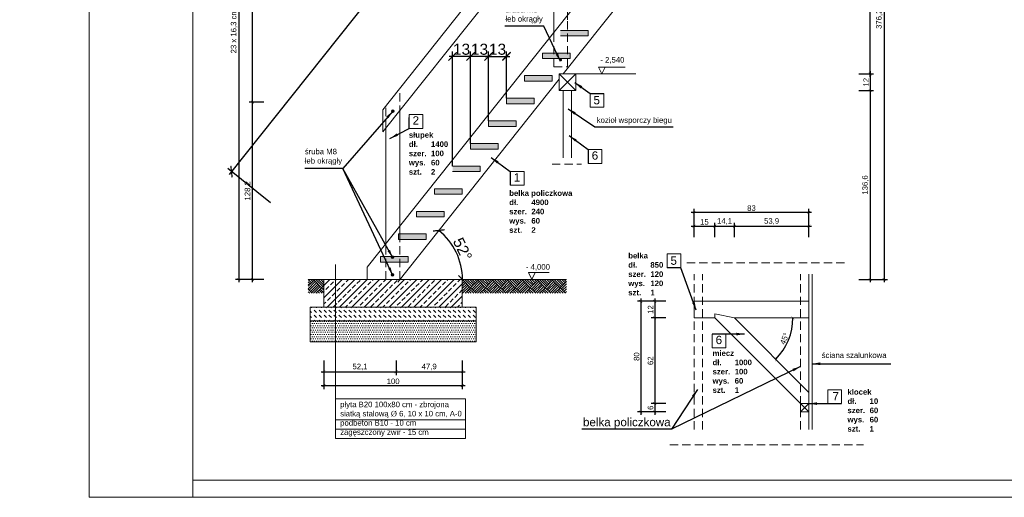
# Model space of a CAD drawing. Header units: millimetres. Extents: x -80660 to 263001, y 590205 to 619905.
# Tile 52 of 64: x 144751 to 151869, y 612480 to 615932. Entities that reach past the tile are written whole.
import ezdxf

# ---------------------------------------------------------------- set-up
doc = ezdxf.new("R2010")
doc.units = ezdxf.units.MM
doc.linetypes.add('DASHEDX2', pattern=[1.5, 1, -0.5])
doc.layers.add('l.c.9', color=3, linetype='Continuous', lineweight=9)
doc.layers.add('l.k.k. 5', color=4, linetype='DASHEDX2', lineweight=5)
doc.styles.add('styl1', font='arial.ttf')
doc.dimstyles.new('stefan', dxfattribs={"dimtxt": 80, "dimasz": 60, "dimexe": 35, "dimexo": 0, "dimgap": 10, "dimtad": 1, "dimdec": 1, "dimlfac": 0.1, "dimtxsty": 'styl1', "dimblk": 'ARCHTICK', "dimcen": 2.5, "dimdle": 25, "dimadec": 0, "dimazin": 0, "dimtfac": 1, "dimtdec": 1, "dimtmove": 0, "dimatfit": 3, "dimfxl": 1, "dimarcsym": 0})
doc.dimstyles.new('stefan - 1', dxfattribs={"dimtxt": 40, "dimasz": 20, "dimexe": 25, "dimexo": 20, "dimgap": 10, "dimtad": 1, "dimdec": 1, "dimlfac": 0.1, "dimtxsty": 'styl1', "dimblk": 'ARCHTICK', "dimcen": 2.5, "dimdle": 20, "dimadec": 0, "dimazin": 0, "dimtfac": 1, "dimtdec": 1, "dimtmove": 0, "dimatfit": 3, "dimfxl": 1, "dimarcsym": 0})

# ---------------------------------------------------------------- blocks, each defined once
blk = doc.blocks.new('_ArchTick')
at = {"color": 0, "const_width": 0.15}
blk.add_lwpolyline([(-0.5, -0.5), (0.5, 0.5)], dxfattribs=at)
blk = doc.blocks.new('*D729')
at = {"layer": 'Defpoints', "color": 0}
for p in [(150899.3, 617815.8), (150899.3, 614053.8), (150999.3, 614053.8)]:
    blk.add_point(p, dxfattribs=at)
at = {"layer": 'l.c.9', "color": 0, "lineweight": -2}
for p, q in [((150919.3, 617815.8), (151024.3, 617815.8)), ((150999.3, 617835.8), (150999.3, 614033.8)), ((150919.3, 614053.8), (151024.3, 614053.8))]:
    blk.add_line(p, q, dxfattribs=at)
at = {"layer": 'l.c.9', "color": 0, "lineweight": -2, "xscale": 20, "yscale": 20, "zscale": 20}
for p, rotation in [((150999.3, 617815.8), 90), ((150999.3, 614053.8), 270)]:
    blk.add_blockref('_ArchTick', p, dxfattribs=dict(at, rotation=rotation))
at = {"layer": 'l.c.9', "color": 0, "insert": (150965.2, 615934.8), "char_height": 40, "attachment_point": 5, "rotation": 90, "style": 'styl1'}
blk.add_mtext('376,2', dxfattribs=at)
blk = doc.blocks.new('*D718')
at = {"layer": 'Defpoints', "color": 0}
for p in [(146435.2, 617783.8), (146535.2, 617783.8), (146535.2, 615335.6)]:
    blk.add_point(p, dxfattribs=at)
at = {"layer": 'l.c.9', "color": 0, "lineweight": -2}
for p, q in [((146435.2, 615315.6), (146435.2, 617803.8)), ((146515.2, 617783.8), (146410.2, 617783.8)), ((146515.2, 615335.6), (146410.2, 615335.6))]:
    blk.add_line(p, q, dxfattribs=at)
at = {"layer": 'l.c.9', "color": 0, "lineweight": -2, "xscale": 20, "yscale": 20, "zscale": 20}
for p, rotation in [((146435.2, 617783.8), 90), ((146435.2, 615335.6), 270)]:
    blk.add_blockref('_ArchTick', p, dxfattribs=dict(at, rotation=rotation))
at = {"layer": 'l.c.9', "color": 0, "insert": (146401.2, 616559.7), "char_height": 40, "attachment_point": 5, "rotation": 90, "style": 'styl1'}
blk.add_mtext('244,8', dxfattribs=at)
blk = doc.blocks.new('*D709')
at = {"layer": 'Defpoints', "color": 0}
for p in [(146435.2, 617783.8), (146335.2, 614053.8), (146454.7, 614053.8)]:
    blk.add_point(p, dxfattribs=at)
at = {"layer": 'l.c.9', "color": 0, "lineweight": -2}
for p, q in [((146335.2, 617803.8), (146335.2, 614033.8)), ((146415.2, 617783.8), (146310.2, 617783.8)), ((146434.7, 614053.8), (146310.2, 614053.8))]:
    blk.add_line(p, q, dxfattribs=at)
at = {"layer": 'l.c.9', "color": 0, "lineweight": -2, "xscale": 20, "yscale": 20, "zscale": 20}
for p, rotation in [((146335.2, 617783.8), 90), ((146335.2, 614053.8), 270)]:
    blk.add_blockref('_ArchTick', p, dxfattribs=dict(at, rotation=rotation))
at = {"layer": 'l.c.9', "color": 0, "insert": (146301.2, 615918.8), "char_height": 40, "attachment_point": 5, "rotation": 90, "style": 'styl1'}
blk.add_mtext('23 x 16,3 cm =376', dxfattribs=at)
blk = doc.blocks.new('*D710')
at = {"layer": 'Defpoints', "color": 0}
for p in [(146950.7, 613387.3), (147950.7, 613387.3), (147950.7, 613287.3)]:
    blk.add_point(p, dxfattribs=at)
at = {"layer": 'l.c.9', "color": 0, "lineweight": -2}
for p, q in [((146950.7, 613367.3), (146950.7, 613262.3)), ((147950.7, 613367.3), (147950.7, 613262.3)), ((146930.7, 613287.3), (147970.7, 613287.3))]:
    blk.add_line(p, q, dxfattribs=at)
at = {"layer": 'l.c.9', "color": 0, "lineweight": -2, "xscale": 20, "yscale": 20, "zscale": 20, "rotation": 180}
blk.add_blockref('_ArchTick', (146950.7, 613287.3), dxfattribs=at)
at = {"layer": 'l.c.9', "color": 0, "lineweight": -2, "xscale": 20, "yscale": 20, "zscale": 20}
blk.add_blockref('_ArchTick', (147950.7, 613287.3), dxfattribs=at)
at = {"layer": 'l.c.9', "color": 0, "insert": (147450.7, 613317.7), "char_height": 40, "attachment_point": 5, "style": 'styl1'}
blk.add_mtext('100', dxfattribs=at)
blk = doc.blocks.new('*D719')
at = {"layer": 'Defpoints', "color": 0}
for p in [(146435.2, 615335.6), (146535.2, 615335.6), (146535.2, 614053.8)]:
    blk.add_point(p, dxfattribs=at)
at = {"layer": 'l.c.9', "color": 0, "lineweight": -2}
for p, q in [((146515.2, 615335.6), (146410.2, 615335.6)), ((146435.2, 614033.8), (146435.2, 615355.6)), ((146515.2, 614053.8), (146410.2, 614053.8))]:
    blk.add_line(p, q, dxfattribs=at)
at = {"layer": 'l.c.9', "color": 0, "lineweight": -2, "xscale": 20, "yscale": 20, "zscale": 20}
for p, rotation in [((146435.2, 615335.6), 90), ((146435.2, 614053.8), 270)]:
    blk.add_blockref('_ArchTick', p, dxfattribs=dict(at, rotation=rotation))
at = {"layer": 'l.c.9', "color": 0, "insert": (146401.2, 614694.7), "char_height": 40, "attachment_point": 5, "rotation": 90, "style": 'styl1'}
blk.add_mtext('128,2', dxfattribs=at)
blk = doc.blocks.new('*D712')
at = {"layer": 'Defpoints', "color": 0}
for p in [(146950.7, 613487.3), (147471.8, 613487.3), (147471.8, 613387.3)]:
    blk.add_point(p, dxfattribs=at)
at = {"layer": 'l.c.9', "color": 0, "lineweight": -2}
for p, q in [((146950.7, 613467.3), (146950.7, 613362.3)), ((147471.8, 613467.3), (147471.8, 613362.3)), ((146930.7, 613387.3), (147491.8, 613387.3))]:
    blk.add_line(p, q, dxfattribs=at)
at = {"layer": 'l.c.9', "color": 0, "lineweight": -2, "xscale": 20, "yscale": 20, "zscale": 20, "rotation": 180}
blk.add_blockref('_ArchTick', (146950.7, 613387.3), dxfattribs=at)
at = {"layer": 'l.c.9', "color": 0, "lineweight": -2, "xscale": 20, "yscale": 20, "zscale": 20}
blk.add_blockref('_ArchTick', (147471.8, 613387.3), dxfattribs=at)
at = {"layer": 'l.c.9', "color": 0, "insert": (147211.3, 613421.3), "char_height": 40, "attachment_point": 5, "style": 'styl1'}
blk.add_mtext('52,1', dxfattribs=at)
blk = doc.blocks.new('*D711')
at = {"layer": 'Defpoints', "color": 0}
for p in [(147471.8, 613487.3), (147950.7, 613487.3), (147950.7, 613387.3)]:
    blk.add_point(p, dxfattribs=at)
at = {"layer": 'l.c.9', "color": 0, "lineweight": -2}
for p, q in [((147471.8, 613467.3), (147471.8, 613362.3)), ((147950.7, 613467.3), (147950.7, 613362.3)), ((147451.8, 613387.3), (147970.7, 613387.3))]:
    blk.add_line(p, q, dxfattribs=at)
at = {"layer": 'l.c.9', "color": 0, "lineweight": -2, "xscale": 20, "yscale": 20, "zscale": 20, "rotation": 180}
blk.add_blockref('_ArchTick', (147471.8, 613387.3), dxfattribs=at)
at = {"layer": 'l.c.9', "color": 0, "lineweight": -2, "xscale": 20, "yscale": 20, "zscale": 20}
blk.add_blockref('_ArchTick', (147950.7, 613387.3), dxfattribs=at)
at = {"layer": 'l.c.9', "color": 0, "insert": (147711.3, 613421.3), "char_height": 40, "attachment_point": 5, "style": 'styl1'}
blk.add_mtext('47,9', dxfattribs=at)
blk = doc.blocks.new('*D728')
at = {"layer": 'Defpoints', "color": 0}
for p in [(149775.9, 614439.4), (149625.9, 614339.4), (149775.9, 614339.4)]:
    blk.add_point(p, dxfattribs=at)
at = {"layer": 'l.c.9', "color": 0, "lineweight": -2}
for p, q in [((149625.9, 614359.4), (149625.9, 614464.4)), ((149775.9, 614359.4), (149775.9, 614464.4)), ((149605.9, 614439.4), (149795.9, 614439.4))]:
    blk.add_line(p, q, dxfattribs=at)
at = {"layer": 'l.c.9', "color": 0, "lineweight": -2, "xscale": 20, "yscale": 20, "zscale": 20, "rotation": 180}
blk.add_blockref('_ArchTick', (149625.9, 614439.4), dxfattribs=at)
at = {"layer": 'l.c.9', "color": 0, "lineweight": -2, "xscale": 20, "yscale": 20, "zscale": 20}
blk.add_blockref('_ArchTick', (149775.9, 614439.4), dxfattribs=at)
at = {"layer": 'l.c.9', "color": 0, "insert": (149700.9, 614469.8), "char_height": 40, "attachment_point": 5, "style": 'styl1'}
blk.add_mtext('15', dxfattribs=at)
blk = doc.blocks.new('*D727')
at = {"layer": 'Defpoints', "color": 0}
for p in [(149917.4, 614439.4), (149775.9, 614339.4), (149917.4, 614339.4)]:
    blk.add_point(p, dxfattribs=at)
at = {"layer": 'l.c.9', "color": 0, "lineweight": -2}
for p, q in [((149775.9, 614359.4), (149775.9, 614464.4)), ((149917.4, 614359.4), (149917.4, 614464.4)), ((149755.9, 614439.4), (149937.4, 614439.4))]:
    blk.add_line(p, q, dxfattribs=at)
at = {"layer": 'l.c.9', "color": 0, "lineweight": -2, "xscale": 20, "yscale": 20, "zscale": 20, "rotation": 180}
blk.add_blockref('_ArchTick', (149775.9, 614439.4), dxfattribs=at)
at = {"layer": 'l.c.9', "color": 0, "lineweight": -2, "xscale": 20, "yscale": 20, "zscale": 20}
blk.add_blockref('_ArchTick', (149917.4, 614439.4), dxfattribs=at)
at = {"layer": 'l.c.9', "color": 0, "insert": (149846.7, 614473.4), "char_height": 40, "attachment_point": 5, "style": 'styl1'}
blk.add_mtext('14,1', dxfattribs=at)
blk = doc.blocks.new('*D726')
at = {"layer": 'Defpoints', "color": 0}
for p in [(150455.9, 614439.4), (149917.4, 614339.4), (150455.9, 614339.4)]:
    blk.add_point(p, dxfattribs=at)
at = {"layer": 'l.c.9', "color": 0, "lineweight": -2}
for p, q in [((149917.4, 614359.4), (149917.4, 614464.4)), ((150455.9, 614359.4), (150455.9, 614464.4)), ((149897.4, 614439.4), (150475.9, 614439.4))]:
    blk.add_line(p, q, dxfattribs=at)
at = {"layer": 'l.c.9', "color": 0, "lineweight": -2, "xscale": 20, "yscale": 20, "zscale": 20, "rotation": 180}
blk.add_blockref('_ArchTick', (149917.4, 614439.4), dxfattribs=at)
at = {"layer": 'l.c.9', "color": 0, "lineweight": -2, "xscale": 20, "yscale": 20, "zscale": 20}
blk.add_blockref('_ArchTick', (150455.9, 614439.4), dxfattribs=at)
at = {"layer": 'l.c.9', "color": 0, "insert": (150186.7, 614473.4), "char_height": 40, "attachment_point": 5, "style": 'styl1'}
blk.add_mtext('53,9', dxfattribs=at)
blk = doc.blocks.new('*D725')
at = {"layer": 'Defpoints', "color": 0}
for p in [(150455.9, 614539.4), (149625.9, 614439.4), (150455.9, 614439.4)]:
    blk.add_point(p, dxfattribs=at)
at = {"layer": 'l.c.9', "color": 0, "lineweight": -2}
for p, q in [((149605.9, 614539.4), (150475.9, 614539.4)), ((149625.9, 614459.4), (149625.9, 614564.4)), ((150455.9, 614459.4), (150455.9, 614564.4))]:
    blk.add_line(p, q, dxfattribs=at)
at = {"layer": 'l.c.9', "color": 0, "lineweight": -2, "xscale": 20, "yscale": 20, "zscale": 20, "rotation": 180}
blk.add_blockref('_ArchTick', (149625.9, 614539.4), dxfattribs=at)
at = {"layer": 'l.c.9', "color": 0, "lineweight": -2, "xscale": 20, "yscale": 20, "zscale": 20}
blk.add_blockref('_ArchTick', (150455.9, 614539.4), dxfattribs=at)
at = {"layer": 'l.c.9', "color": 0, "insert": (150040.9, 614569.8), "char_height": 40, "attachment_point": 5, "style": 'styl1'}
blk.add_mtext('83', dxfattribs=at)
blk = doc.blocks.new('*D724')
at = {"layer": 'Defpoints', "color": 0}
for p in [(149917.4, 613776.6), (149917.4, 613776.6), (150455.9, 613776.6), (150283.7, 613565.1), (150455.9, 613238.1)]:
    blk.add_point(p, dxfattribs=at)
at = {"layer": 'l.c.9', "color": 0, "lineweight": -2}
blk.add_arc((149917.4, 613776.6), 423, 315, 0, dxfattribs=at)
at = {"layer": 'l.c.9', "color": 0, "lineweight": -2, "xscale": 20, "yscale": 20, "zscale": 20}
for p, rotation in [((150340.4, 613776.6), 90.00000000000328), ((150216.5, 613477.5), 225.0000000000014)]:
    blk.add_blockref('_ArchTick', p, dxfattribs=dict(at, rotation=rotation))
at = {"layer": 'l.c.9', "color": 0, "insert": (150280.1, 613626.4), "char_height": 40, "attachment_point": 5, "rotation": 67.5, "style": 'styl1'}
blk.add_mtext('45°', dxfattribs=at)
blk = doc.blocks.new('*D723')
at = {"layer": 'Defpoints', "color": 0}
for p in [(149441.5, 613896.6), (149341.5, 613776.6), (149441.5, 613776.6)]:
    blk.add_point(p, dxfattribs=at)
at = {"layer": 'l.c.9', "color": 0, "lineweight": -2}
for p, q in [((149421.5, 613896.6), (149316.5, 613896.6)), ((149341.5, 613916.6), (149341.5, 613756.6)), ((149421.5, 613776.6), (149316.5, 613776.6))]:
    blk.add_line(p, q, dxfattribs=at)
at = {"layer": 'l.c.9', "color": 0, "lineweight": -2, "xscale": 20, "yscale": 20, "zscale": 20}
for p, rotation in [((149341.5, 613896.6), 90), ((149341.5, 613776.6), 270)]:
    blk.add_blockref('_ArchTick', p, dxfattribs=dict(at, rotation=rotation))
at = {"layer": 'l.c.9', "color": 0, "insert": (149311.4, 613836.6), "char_height": 40, "attachment_point": 5, "rotation": 90, "style": 'styl1'}
blk.add_mtext('12', dxfattribs=at)
blk = doc.blocks.new('*D722')
at = {"layer": 'Defpoints', "color": 0}
for p in [(149441.5, 613776.6), (149341.5, 613156.6), (149441.5, 613156.6)]:
    blk.add_point(p, dxfattribs=at)
at = {"layer": 'l.c.9', "color": 0, "lineweight": -2}
for p, q in [((149421.5, 613776.6), (149316.5, 613776.6)), ((149341.5, 613796.6), (149341.5, 613136.6)), ((149421.5, 613156.6), (149316.5, 613156.6))]:
    blk.add_line(p, q, dxfattribs=at)
at = {"layer": 'l.c.9', "color": 0, "lineweight": -2, "xscale": 20, "yscale": 20, "zscale": 20}
for p, rotation in [((149341.5, 613776.6), 90), ((149341.5, 613156.6), 270)]:
    blk.add_blockref('_ArchTick', p, dxfattribs=dict(at, rotation=rotation))
at = {"layer": 'l.c.9', "color": 0, "insert": (149311.1, 613466.6), "char_height": 40, "attachment_point": 5, "rotation": 90, "style": 'styl1'}
blk.add_mtext('62', dxfattribs=at)
blk = doc.blocks.new('*D721')
at = {"layer": 'Defpoints', "color": 0}
for p in [(149441.5, 613156.6), (149341.5, 613096.6), (149441.5, 613096.6)]:
    blk.add_point(p, dxfattribs=at)
at = {"layer": 'l.c.9', "color": 0, "lineweight": -2}
for p, q in [((149341.5, 613176.6), (149341.5, 613076.6)), ((149421.5, 613156.6), (149316.5, 613156.6)), ((149421.5, 613096.6), (149316.5, 613096.6))]:
    blk.add_line(p, q, dxfattribs=at)
at = {"layer": 'l.c.9', "color": 0, "lineweight": -2, "xscale": 20, "yscale": 20, "zscale": 20}
for p, rotation in [((149341.5, 613156.6), 90), ((149341.5, 613096.6), 270)]:
    blk.add_blockref('_ArchTick', p, dxfattribs=dict(at, rotation=rotation))
at = {"layer": 'l.c.9', "color": 0, "insert": (149311.1, 613126.6), "char_height": 40, "attachment_point": 5, "rotation": 90, "style": 'styl1'}
blk.add_mtext('6', dxfattribs=at)
blk = doc.blocks.new('*D720')
at = {"layer": 'Defpoints', "color": 0}
for p in [(149341.5, 613896.6), (149241.5, 613096.6), (149341.5, 613096.6)]:
    blk.add_point(p, dxfattribs=at)
at = {"layer": 'l.c.9', "color": 0, "lineweight": -2}
for p, q in [((149321.5, 613896.6), (149216.5, 613896.6)), ((149241.5, 613916.6), (149241.5, 613076.6)), ((149321.5, 613096.6), (149216.5, 613096.6))]:
    blk.add_line(p, q, dxfattribs=at)
at = {"layer": 'l.c.9', "color": 0, "lineweight": -2, "xscale": 20, "yscale": 20, "zscale": 20}
for p, rotation in [((149241.5, 613896.6), 90), ((149241.5, 613096.6), 270)]:
    blk.add_blockref('_ArchTick', p, dxfattribs=dict(at, rotation=rotation))
at = {"layer": 'l.c.9', "color": 0, "insert": (149211.1, 613496.6), "char_height": 40, "attachment_point": 5, "rotation": 90, "style": 'styl1'}
blk.add_mtext('80', dxfattribs=at)
blk = doc.blocks.new('*D732')
at = {"layer": 'Defpoints', "color": 0}
for p in [(150799.3, 617623.8), (150899.3, 617623.8), (150799.3, 615539.7)]:
    blk.add_point(p, dxfattribs=at)
at = {"layer": 'l.c.9', "color": 0, "lineweight": -2}
for p, q in [((150819.3, 617623.8), (150924.3, 617623.8)), ((150899.3, 615519.7), (150899.3, 617643.8)), ((150819.3, 615539.7), (150924.3, 615539.7))]:
    blk.add_line(p, q, dxfattribs=at)
at = {"layer": 'l.c.9', "color": 0, "lineweight": -2, "xscale": 20, "yscale": 20, "zscale": 20}
for p, rotation in [((150899.3, 617623.8), 90), ((150899.3, 615539.7), 270)]:
    blk.add_blockref('_ArchTick', p, dxfattribs=dict(at, rotation=rotation))
at = {"layer": 'l.c.9', "color": 0, "insert": (150865.2, 616581.8), "char_height": 40, "attachment_point": 5, "rotation": 90, "style": 'styl1'}
blk.add_mtext('208,4', dxfattribs=at)
blk = doc.blocks.new('*D935')
at = {"layer": 'Defpoints', "color": 0}
for p in [(148010.3, 615666.6), (148140.3, 615200.3), (148010.3, 615036.9)]:
    blk.add_point(p, dxfattribs=at)
at = {"layer": 'l.c.9', "color": 0, "lineweight": -2}
for p, q in [((148165.3, 615666.6), (147985.3, 615666.6)), ((148010.3, 615036.9), (148010.3, 615701.6)), ((148140.3, 615200.3), (148140.3, 615701.6))]:
    blk.add_line(p, q, dxfattribs=at)
at = {"layer": 'l.c.9', "color": 0, "lineweight": -2, "xscale": 60, "yscale": 60, "zscale": 60, "rotation": 180}
blk.add_blockref('_ArchTick', (148010.3, 615666.6), dxfattribs=at)
at = {"layer": 'l.c.9', "color": 0, "lineweight": -2, "xscale": 60, "yscale": 60, "zscale": 60}
blk.add_blockref('_ArchTick', (148140.3, 615666.6), dxfattribs=at)
at = {"layer": 'l.c.9', "color": 0, "insert": (148075.3, 615717.5), "char_height": 80, "attachment_point": 5, "style": 'styl1'}
blk.add_mtext('13', dxfattribs=at)
blk = doc.blocks.new('*D936')
at = {"layer": 'Defpoints', "color": 0}
for p in [(147880.3, 615666.6), (148010.3, 615036.9), (147880.3, 614873.4)]:
    blk.add_point(p, dxfattribs=at)
at = {"layer": 'l.c.9', "color": 0, "lineweight": -2}
for p, q in [((148035.3, 615666.6), (147855.3, 615666.6)), ((147880.3, 614873.4), (147880.3, 615701.6)), ((148010.3, 615036.9), (148010.3, 615701.6))]:
    blk.add_line(p, q, dxfattribs=at)
at = {"layer": 'l.c.9', "color": 0, "lineweight": -2, "xscale": 60, "yscale": 60, "zscale": 60, "rotation": 180}
blk.add_blockref('_ArchTick', (147880.3, 615666.6), dxfattribs=at)
at = {"layer": 'l.c.9', "color": 0, "lineweight": -2, "xscale": 60, "yscale": 60, "zscale": 60}
blk.add_blockref('_ArchTick', (148010.3, 615666.6), dxfattribs=at)
at = {"layer": 'l.c.9', "color": 0, "insert": (147945.3, 615717.5), "char_height": 80, "attachment_point": 5, "style": 'styl1'}
blk.add_mtext('13', dxfattribs=at)
blk = doc.blocks.new('*D937')
at = {"layer": 'Defpoints', "color": 0}
for p in [(148270.3, 615666.6), (148270.3, 615363.8), (148140.3, 615200.3)]:
    blk.add_point(p, dxfattribs=at)
at = {"layer": 'l.c.9', "color": 0, "lineweight": -2}
for p, q in [((148115.3, 615666.6), (148295.3, 615666.6)), ((148140.3, 615200.3), (148140.3, 615701.6)), ((148270.3, 615363.8), (148270.3, 615701.6))]:
    blk.add_line(p, q, dxfattribs=at)
at = {"layer": 'l.c.9', "color": 0, "lineweight": -2, "xscale": 60, "yscale": 60, "zscale": 60, "rotation": 180}
blk.add_blockref('_ArchTick', (148140.3, 615666.6), dxfattribs=at)
at = {"layer": 'l.c.9', "color": 0, "lineweight": -2, "xscale": 60, "yscale": 60, "zscale": 60}
blk.add_blockref('_ArchTick', (148270.3, 615666.6), dxfattribs=at)
at = {"layer": 'l.c.9', "color": 0, "insert": (148205.3, 615717.5), "char_height": 80, "attachment_point": 5, "style": 'styl1'}
blk.add_mtext('13', dxfattribs=at)
blk = doc.blocks.new('*D938')
at = {"layer": 'Defpoints', "color": 0}
for p in [(150457.7, 617774.6), (147931.9, 614187.7), (146836.3, 614053.8), (147483.9, 614035.2), (148703.6, 614053.8)]:
    blk.add_point(p, dxfattribs=at)
at = {"layer": 'l.c.9', "color": 0, "lineweight": -2}
blk.add_arc((147498.7, 614053.8), 453.3, 0, 51.50642, dxfattribs=at)
at = {"layer": 'l.c.9', "color": 0, "lineweight": -2, "xscale": 60, "yscale": 60, "zscale": 60}
for p, rotation in [((147780.9, 614408.6), 141.5064212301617), ((147952.1, 614053.8), 270)]:
    blk.add_blockref('_ArchTick', p, dxfattribs=dict(at, rotation=rotation))
at = {"layer": 'l.c.9', "color": 0, "insert": (147952.8, 614272.9), "char_height": 80, "attachment_point": 5, "rotation": 295.75321, "style": 'styl1'}
blk.add_mtext('52%%d', dxfattribs=at)
blk = doc.blocks.new('*D940')
at = {"layer": 'Defpoints', "color": 0}
for p in [(149619.7, 618450.3), (146282.3, 614833.4), (146564.7, 614608.8)]:
    blk.add_point(p, dxfattribs=at)
at = {"layer": 'l.c.9', "color": 0, "lineweight": -2}
for p, q in [((149352.8, 618694.4), (146266.7, 614813.8)), ((149619.7, 618450.3), (149309.9, 618696.7)), ((146564.7, 614608.8), (146254.9, 614855.2))]:
    blk.add_line(p, q, dxfattribs=at)
at = {"layer": 'l.c.9', "color": 0, "lineweight": -2, "xscale": 60, "yscale": 60, "zscale": 60}
for p, rotation in [((149337.3, 618674.9), 51.5064212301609), ((146282.3, 614833.4), 231.5064212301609)]:
    blk.add_blockref('_ArchTick', p, dxfattribs=dict(at, rotation=rotation))
at = {"layer": 'l.c.9', "color": 0, "insert": (147764.3, 616790.3), "char_height": 80, "attachment_point": 5, "rotation": 51.50642, "style": 'styl1'}
blk.add_mtext('490,8', dxfattribs=at)
blk = doc.blocks.new('*D947')
at = {"layer": 'Defpoints', "color": 0}
for p in [(150797.7, 615539.7), (150797.7, 615419.7), (150899.3, 615419.7)]:
    blk.add_point(p, dxfattribs=at)
at = {"layer": 'l.c.9', "color": 0, "lineweight": -2}
for p, q in [((150817.7, 615539.7), (150924.3, 615539.7)), ((150899.3, 615559.7), (150899.3, 615399.7)), ((150817.7, 615419.7), (150924.3, 615419.7))]:
    blk.add_line(p, q, dxfattribs=at)
at = {"layer": 'l.c.9', "color": 0, "lineweight": -2, "xscale": 20, "yscale": 20, "zscale": 20}
for p, rotation in [((150899.3, 615539.7), 90), ((150899.3, 615419.7), 270)]:
    blk.add_blockref('_ArchTick', p, dxfattribs=dict(at, rotation=rotation))
at = {"layer": 'l.c.9', "color": 0, "insert": (150869.2, 615479.7), "char_height": 40, "attachment_point": 5, "rotation": 90, "style": 'styl1'}
blk.add_mtext('12', dxfattribs=at)
blk = doc.blocks.new('*D948')
at = {"layer": 'Defpoints', "color": 0}
for p in [(150797.7, 615419.7), (150797.7, 614053.8), (150899.3, 614053.8)]:
    blk.add_point(p, dxfattribs=at)
at = {"layer": 'l.c.9', "color": 0, "lineweight": -2}
for p, q in [((150817.7, 615419.7), (150924.3, 615419.7)), ((150899.3, 615439.7), (150899.3, 614033.8)), ((150817.7, 614053.8), (150924.3, 614053.8))]:
    blk.add_line(p, q, dxfattribs=at)
at = {"layer": 'l.c.9', "color": 0, "lineweight": -2, "xscale": 20, "yscale": 20, "zscale": 20}
for p, rotation in [((150899.3, 615419.7), 90), ((150899.3, 614053.8), 270)]:
    blk.add_blockref('_ArchTick', p, dxfattribs=dict(at, rotation=rotation))
at = {"layer": 'l.c.9', "color": 0, "insert": (150865.2, 614736.8), "char_height": 40, "attachment_point": 5, "rotation": 90, "style": 'styl1'}
blk.add_mtext('136,6', dxfattribs=at)

msp = doc.modelspace()

# ---------------------------------------------------------------- hatches: boundary and pattern name
at = {"layer": 'l.c.9'}
for points in [[(148860.35, 615854.21), (148660.35, 615854.21), (148660.35, 615814.21), (148860.35, 615814.21)], [(148730.35, 615690.74), (148530.35, 615690.74), (148530.35, 615650.74), (148730.35, 615650.74)], [(148652.39, 615640.18, 1), (148672.39, 615640.18, 1)], [(148600.35, 615527.27), (148400.35, 615527.27), (148400.35, 615487.27), (148600.35, 615487.27)], [(148470.35, 615363.8), (148270.35, 615363.8), (148270.35, 615323.8), (148470.35, 615323.8)], [(147438.75, 615270.95, 1), (147458.75, 615270.95, 1)], [(148340.35, 615200.33), (148140.35, 615200.33), (148140.35, 615160.33), (148340.35, 615160.33)], [(148210.35, 615036.86), (148010.35, 615036.86), (148010.35, 614996.86), (148210.35, 614996.86)], [(147436.19, 614215.8, 1), (147456.19, 614215.8, 1)], [(147436.19, 614087.9, 1), (147456.19, 614087.9, 1)]]:
    msp.add_hatch(color=0, dxfattribs=at).paths.add_polyline_path(points)
h = msp.add_hatch(color=0, dxfattribs=at)
h.paths.add_polyline_path([(147897.15, 614873.39), (147880.35, 614873.39), (147880.35, 614833.39), (147897.15, 614833.39)])
h.paths.add_polyline_path([(148080.35, 614873.39), (147897.15, 614873.39), (147897.15, 614833.39), (148080.35, 614833.39)])
h = msp.add_hatch(color=0, dxfattribs=at)
h.paths.add_polyline_path([(147767.15, 614709.92), (147750.35, 614709.92), (147750.35, 614669.92), (147767.15, 614669.92)])
h.paths.add_polyline_path([(147950.35, 614709.92), (147767.15, 614709.92), (147767.15, 614669.92), (147950.35, 614669.92)])
h = msp.add_hatch(color=0, dxfattribs=at)
h.paths.add_polyline_path([(147637.15, 614546.45), (147620.35, 614546.45), (147620.35, 614506.45), (147637.15, 614506.45)])
h.paths.add_polyline_path([(147820.35, 614546.45), (147637.15, 614546.45), (147637.15, 614506.45), (147820.35, 614506.45)])
h = msp.add_hatch(color=0, dxfattribs=at)
h.paths.add_polyline_path([(147657.14, 614382.98), (147557.14, 614382.98), (147557.14, 614342.98), (147657.14, 614342.98)])
h.paths.add_polyline_path([(147557.14, 614382.98), (147490.35, 614382.98), (147490.35, 614342.98), (147557.14, 614342.98)])
h.paths.add_polyline_path([(147690.35, 614382.98), (147657.14, 614382.98), (147657.14, 614342.98), (147690.35, 614342.98)])
h = msp.add_hatch(color=0, dxfattribs=at)
h.paths.add_polyline_path([(147527.14, 614219.51), (147427.14, 614219.51), (147427.14, 614179.51), (147527.14, 614179.51)])
h.paths.add_polyline_path([(147427.14, 614219.51), (147360.35, 614219.51), (147360.35, 614179.51), (147427.14, 614179.51)])
h.paths.add_polyline_path([(147560.35, 614219.51), (147527.14, 614219.51), (147527.14, 614179.51), (147560.35, 614179.51)])
h = msp.add_hatch(color=0, dxfattribs=at)
h.paths.add_polyline_path([(147527.14, 614219.51), (147427.14, 614219.51), (147427.14, 614179.51), (147527.14, 614179.51)])
h.paths.add_polyline_path([(147427.14, 614219.51), (147360.35, 614219.51), (147360.35, 614179.51), (147427.14, 614179.51)])
h.paths.add_polyline_path([(147560.35, 614219.51), (147527.14, 614219.51), (147527.14, 614179.51), (147560.35, 614179.51)])
h = msp.add_hatch(dxfattribs=at)
h.set_pattern_fill('AR-PARQ1', color=0, scale=0.25, angle=45, style=0)
h.set_pattern_definition([(135, (180124.16, -38727.09), (-107.7630735, 7e-15), [76.2, -76.2]), (135, (180133.14, -38718.11), (-107.7630735, 7e-15), [76.2, -76.2]), (135, (180142.12, -38709.13), (-107.7630735, 7e-15), [76.2, -76.2]), (135, (180151.1, -38700.15), (-107.7630735, 7e-15), [76.2, -76.2]), (135, (180160.08, -38691.17), (-107.7630735, 7e-15), [76.2, -76.2]), (135, (180169.06, -38682.186), (-107.7630735, 7e-15), [76.2, -76.2]), (135, (180178.04, -38673.206), (-107.7630735, 7e-15), [76.2, -76.2]), (45, (180070.28, -38673.206), (107.7630735, -7e-15), [76.2, -76.2]), (45, (180061.3, -38664.225), (107.7630735, -7e-15), [76.2, -76.2]), (45, (180052.32, -38655.245), (107.7630735, -7e-15), [76.2, -76.2]), (45, (180043.34, -38646.265), (107.7630735, -7e-15), [76.2, -76.2]), (45, (180034.36, -38637.285), (107.7630735, -7e-15), [76.2, -76.2]), (45, (180025.38, -38628.304), (107.7630735, -7e-15), [76.2, -76.2]), (45, (180016.396, -38619.324), (107.7630735, -7e-15), [76.2, -76.2])])
h.paths.add_polyline_path([(146950.74, 614053.85), (146836.29, 614053.85), (146836.29, 613953.85), (146950.74, 613953.85)])
h.paths.add_polyline_path([(148703.56, 614053.85), (147950.74, 614053.85), (147950.74, 613953.85), (148703.56, 613953.85)])
h = msp.add_hatch(dxfattribs=at)
h.set_pattern_fill('ANSI33', color=0, scale=10, style=0)
h.set_pattern_definition([(45, (180124.16, -38727.09), (-44.9012806, 44.9012806), []), (45, (180169.06, -38727.09), (-44.9012806, 44.9012806), [31.75, -15.875])])
h.paths.add_polyline_path([(147950.76, 614053.85), (146950.74, 614053.85), (146950.74, 613853.85), (147950.74, 613853.85)])
h = msp.add_hatch(dxfattribs=at)
h.set_pattern_fill('DASH', color=0, scale=8, angle=135, style=0)
h.set_pattern_definition([(135, (180124.16, -38727.087), (-35.9210245, 4e-15), [25.4, -25.4])])
h.paths.add_polyline_path([(148050.74, 613853.84), (146850.74, 613853.85), (146850.74, 613753.85), (148050.73, 613753.85)])
h = msp.add_hatch(dxfattribs=at)
h.set_pattern_fill('DOTS', color=0, scale=10, style=0)
h.set_pattern_definition([(0, (180124.16, -38727.087), (7.9375, 15.875), [0, -15.875])])
h.paths.add_polyline_path([(148050.73, 613753.85), (146850.74, 613753.85), (146850.74, 613603.85), (148050.72, 613603.85)])

# ---------------------------------------------------------------- linework, layer by layer
at = {"layer": 'l.c.9', "color": 0}
for p, q in [((145253.39, 619904.52), (145253.39, 612479.52)), ((145253.39, 619904.52), (145253.39, 612479.52)), ((146003.39, 619904.52), (146003.39, 612479.52)), ((147375.85, 615281.18), (150247.09, 618891.65)), ((147375.85, 615120.52), (150295.33, 618791.65)), ((147262.54, 614142.41), (150183.85, 617815.85)), ((148680.35, 615539.67), (150457.71, 617774.63)), ((148712.39, 615931.64), (148712.39, 616808.95)), ((148612.39, 615824.97), (148612.39, 616702.27)), ((148660.35, 615854.21), (148860.35, 615854.21)), ((148660.35, 615814.21), (148860.35, 615814.21)), ((148860.35, 615814.21), (148860.35, 615854.21)), ((148530.35, 615650.74), (148530.35, 615690.74)), ((148530.35, 615690.74), (148730.35, 615690.74)), ((148730.35, 615650.74), (148730.35, 615690.74)), ((148530.35, 615650.74), (148730.35, 615650.74)), ((148400.35, 615527.27), (148600.35, 615527.27)), ((148400.35, 615487.27), (148400.35, 615527.27)), ((148600.35, 615487.27), (148600.35, 615527.27)), ((148650.35, 615539.67), (148650.35, 615419.67)), ((148650.35, 615539.67), (148770.35, 615539.67)), ((148650.35, 615539.67), (148770.35, 615419.67)), ((148770.35, 615539.67), (148650.35, 615419.67)), ((148770.35, 615539.67), (148770.35, 615419.67)), ((148770.35, 615539.67), (149205.69, 615539.67)), ((148934.47, 615589.67), (149127.21, 615589.67)), ((148934.47, 615589.67), (148959.47, 615539.67)), ((148959.47, 615539.67), (148984.47, 615589.67)), ((147483.9, 614035.18), (148650.35, 615501.94)), ((148400.35, 615487.27), (148600.35, 615487.27)), ((148650.35, 615419.67), (148770.35, 615419.67)), ((148680.35, 615419.67), (148680.35, 614933.7)), ((148740.35, 615419.67), (148740.35, 614933.7)), ((148270.35, 615363.8), (148470.35, 615363.8)), ((148270.35, 615323.8), (148270.35, 615363.8)), ((148270.35, 615323.8), (148470.35, 615323.8)), ((148470.35, 615323.8), (148470.35, 615363.8)), ((147375.85, 615281.18), (147375.85, 615120.52)), ((147498.75, 614373.88), (147498.75, 615251.18)), ((148140.35, 615200.33), (148340.35, 615200.33)), ((148140.35, 615160.33), (148140.35, 615200.33)), ((148340.35, 615160.33), (148340.35, 615200.33)), ((147398.75, 614267.2), (147398.75, 615144.51)), ((148140.35, 615160.33), (148340.35, 615160.33)), ((148010.35, 615036.86), (148210.35, 615036.86)), ((148010.35, 614996.86), (148010.35, 615036.86)), ((148210.35, 614996.86), (148210.35, 615036.86)), ((148010.35, 614996.86), (148210.35, 614996.86)), ((147880.35, 614873.39), (148080.35, 614873.39)), ((147880.35, 614833.39), (148080.35, 614833.39)), ((148080.35, 614833.39), (148080.35, 614873.39)), ((147750.35, 614669.92), (147750.35, 614709.92)), ((147750.35, 614709.92), (147950.35, 614709.92)), ((147750.35, 614669.92), (147950.35, 614669.92)), ((147950.35, 614669.92), (147950.35, 614709.92)), ((147620.35, 614546.45), (147820.35, 614546.45)), ((147620.35, 614506.45), (147620.35, 614546.45)), ((147820.35, 614506.45), (147820.35, 614546.45)), ((147620.35, 614506.45), (147820.35, 614506.45)), ((147490.35, 614342.98), (147490.35, 614382.98)), ((147490.35, 614342.98), (147490.35, 614382.98)), ((147490.35, 614382.98), (147690.35, 614382.98)), ((147690.35, 614342.98), (147690.35, 614382.98)), ((147490.35, 614342.98), (147690.35, 614342.98)), ((147360.35, 614219.51), (147560.35, 614219.51)), ((147360.35, 614179.51), (147360.35, 614219.51)), ((147360.35, 614219.51), (147560.35, 614219.51)), ((147360.35, 614179.51), (147360.35, 614219.51)), ((147360.35, 614179.51), (147560.35, 614179.51)), ((147360.35, 614179.51), (147560.35, 614179.51)), ((147560.35, 614179.51), (147560.35, 614219.51)), ((147560.35, 614179.51), (147560.35, 614219.51)), ((147034.87, 612904.29), (147034.87, 614161.32)), ((147262.54, 614142.41), (147262.54, 614053.85)), ((148428.66, 614103.85), (148453.66, 614053.85)), ((148428.66, 614103.85), (148578.41, 614103.85)), ((148453.66, 614053.85), (148478.66, 614103.85)), ((146836.29, 614053.85), (148703.56, 614053.85)), ((146950.74, 613853.85), (146950.74, 614053.85)), ((147398.75, 614053.85), (147498.75, 614053.85)), ((147950.74, 613853.85), (147950.76, 614053.85)), ((150455.94, 614092.32), (150455.94, 612969.65)), ((150480.94, 614092.32), (150480.94, 612969.65)), ((149625.94, 613896.64), (149625.94, 613776.64)), ((149625.94, 613896.64), (150455.94, 613896.64)), ((146850.74, 613853.85), (148050.74, 613853.84)), ((146850.74, 613853.85), (146850.74, 613603.85)), ((148050.74, 613853.84), (148050.72, 613603.85)), ((146850.74, 613753.85), (148050.73, 613753.85)), ((149625.94, 613776.64), (149775.94, 613776.64)), ((149775.94, 613806.64), (149917.36, 613776.64)), ((149775.94, 613806.64), (149775.94, 613776.64)), ((149775.94, 613776.64), (150395.94, 613156.64)), ((149917.36, 613776.64), (150455.94, 613238.06)), ((149917.36, 613776.64), (150455.94, 613776.64)), ((146850.74, 613603.85), (148050.72, 613603.85)), ((147034.87, 613192.2), (147972.78, 613192.2)), ((147972.78, 613192.2), (147972.78, 612904.29)), ((150395.94, 613156.64), (150395.94, 613096.64)), ((150395.94, 613156.64), (150455.94, 613156.64)), ((150395.94, 613156.64), (150455.94, 613096.64)), ((150395.94, 613096.64), (150455.94, 613156.64)), ((147034.87, 613040.1), (147972.78, 613040.1)), ((150395.94, 613096.64), (150455.94, 613096.64)), ((147034.87, 612972.2), (147972.78, 612972.2)), ((147034.87, 612904.29), (147972.78, 612904.29)), ((146003.39, 612604.52), (155628.39, 612604.52)), ((145253.39, 612479.52), (155753.39, 612479.52))]:
    msp.add_line(p, q, dxfattribs=at)
for points in [[(148874.53, 615298.47), (148874.53, 615398.47), (148974.76, 615398.47), (148974.76, 615298.47)], [(147565.49, 615146.18), (147565.49, 615246.18), (147665.73, 615246.18), (147665.73, 615146.18)], [(148860.16, 614892.55), (148860.16, 614992.55), (148960.4, 614992.55), (148960.4, 614892.55)], [(148296.8, 614734.56), (148296.8, 614834.56), (148397.04, 614834.56), (148397.04, 614734.56)], [(149430.81, 614138.6), (149430.81, 614238.6), (149531.05, 614238.6), (149531.05, 614138.6)], [(149756.13, 613559.37), (149756.13, 613659.37), (149856.36, 613659.37), (149856.36, 613559.37)], [(150692.83, 613156.64), (150692.83, 613256.64), (150592.59, 613256.64), (150592.59, 613156.64)]]:
    msp.add_lwpolyline(points, close=True, dxfattribs=at)
for centre in [(147448.75, 615270.95), (147446.19, 614215.8), (147446.19, 614087.9)]:
    msp.add_circle(centre, 10, dxfattribs=at)
at = {"layer": 'l.k.k. 5', "color": 0, "ltscale": 60}
for p, q in [((148712.39, 615591.5), (148712.39, 615931.64)), ((148612.39, 615591.5), (148612.39, 615824.97)), ((148612.39, 615591.5), (148712.39, 615591.5)), ((147498.75, 615251.18), (147498.75, 615435.72)), ((147398.75, 615144.51), (147398.75, 615309.98)), ((148599.28, 614887.92), (148813.14, 614887.92)), ((147498.75, 614053.85), (147498.75, 614373.88)), ((147398.75, 614053.85), (147398.75, 614267.2)), ((149573.78, 614174.67), (150738.26, 614174.67)), ((149625.94, 612969.65), (149625.94, 614092.32)), ((149685.94, 612969.65), (149685.94, 614092.32)), ((150395.94, 612969.65), (150395.94, 614092.32)), ((149451.03, 612859.8), (150851.73, 612859.8))]:
    msp.add_line(p, q, dxfattribs=at)

# ---------------------------------------------------------------- texts
at = {"layer": 'l.c.9', "color": 0, "width": 2924.252, "attachment_point": 1}
for s, insert, char_height in [('{\\fArial|b0|i0|c238|p34;śruba M8\\Płeb okrągły}', (148262.3, 616024.24), 40), ('\\pl59.9444;{\\fArial|b0|i0|c238|p34;nazwa\\Pelementu }', (141163.44, 615828.22), 60), ('\\pl59.9444;{\\fArial|b0|i0|c238|p34;dlugość \\P[cm]}', (141733.44, 615828.22), 60), ('\\pl59.9444;{\\fArial|b0|i0|c238|p34;liczba\\P[szt.]}', (142203.44, 615828.22), 60), ('\\pl59.9444;{\\fArial|b0|i0|c238|p34;objętość\\P[m3]}', (142573.44, 615828.22), 60), ('{\\fArial|b0|i0|c238|p34;- 2,540}', (148948.88, 615661.65), 40), ('\\pl59.9444;{\\fArial|b0|i0|c238|p34;słup}', (141163.44, 615608.22), 60), ('\\pl59.9444;{\\fArial|b0|i0|c238|p34;podwalina}', (141163.44, 615498.22), 60), ('\\pl59.9444;{\\fArial|b0|i0|c238|p34;310,0}', (141733.44, 615498.22), 60), ('\\pl59.9444;{\\fArial|b0|i0|c238|p34;1}', (142296.33, 615498.22), 60), ('\\pl59.9444;{\\fArial|b0|i0|c238|p34;0.031}', (142573.44, 615498.22), 60), ('\\pl59.9444;{\\fArial|b0|i0|c238|p34;podwalina}', (141163.44, 615388.22), 60), ('\\pl59.9444;{\\fArial|b0|i0|c238|p34;  73,0}', (141733.44, 615388.22), 60), ('\\pl59.9444;{\\fArial|b0|i0|c238|p34;1}', (142296.33, 615388.22), 60), ('\\pl59.9444;{\\fArial|b0|i0|c238|p34;0,004}', (142573.44, 615388.22), 60), ('{\\fArial|b0|i0|c238|p34; 5}', (148876.09, 615379.98), 60), ('\\pl59.9444;{\\fArial|b0|i0|c238|p34;podwalina}', (141163.44, 615278.22), 60), ('\\pl59.9444;{\\fArial|b0|i0|c238|p34;140,0}', (141733.44, 615278.22), 60), ('\\pl59.9444;{\\fArial|b0|i0|c238|p34;1}', (142296.33, 615278.22), 60), ('\\pl59.9444;{\\fArial|b0|i0|c238|p34;0,009}', (142573.44, 615278.22), 60), ('{\\fArial|b0|i0|c238|p34; 2}', (147568.4, 615233.71), 60), ('{\\fArial|b0|i0|c238|p34;kozioł wsporczy biegu}', (148922.44, 615226.06), 40), ('\\pl59.9444;{\\fArial|b0|i0|c238|p34;balustrada}', (141163.44, 615168.22), 60), ('\\pl59.9444;{\\fArial|b0|i0|c238|p34;  73,0}', (141722.43, 615165.47), 60), ('\\pl59.9444;{\\fArial|b0|i0|c238|p34;1}', (142296.33, 615168.22), 60), ('\\pl59.9444;{\\fArial|b0|i0|c238|p34;0,007}', (142573.44, 615168.22), 60), ('\\pt160;{\\fArial|b1|i0|c238|p34;słupek\\Pdł.      ^I1400\\Pszer.^I100\\Pwys.^I60\\Pszt.^I2}', (147564.47, 615118.54), 40), ('\\pl59.9444;{\\fArial|b0|i0|c238|p34;balustrada}', (141163.44, 615058.22), 60), ('\\pl59.9444;{\\fArial|b0|i0|c238|p34;310,0}', (141733.44, 615058.22), 60), ('\\pl59.9444;{\\fArial|b0|i0|c238|p34;1}', (142296.33, 615058.22), 60), ('\\pl59.9444;{\\fArial|b0|i0|c238|p34;0,031}', (142573.44, 615058.22), 60), ('\\pl59.9444;{\\fArial|b0|i0|c238|p34;balustrada}', (141163.44, 614948.22), 60), ('\\pl59.9444;{\\fArial|b0|i0|c238|p34;140,0}', (141733.44, 614948.22), 60), ('\\pl59.9444;{\\fArial|b0|i0|c238|p34;0,014}', (142573.44, 614948.22), 60), ('{\\fArial|b0|i0|c238|p34;śruba M8\\Płeb okrągły}', (146811.78, 614998.89), 40), ('{\\fArial|b0|i0|c238|p34; 6}', (148863.07, 614980.09), 60), ('\\pl59.9444;{\\fArial|b0|i0|c238|p34;słupek tralki}', (141152.42, 614843.06), 60), ('\\pl59.9444;{\\fArial|b0|i0|c238|p34;95,0}', (141780.27, 614837.55), 60), ('\\pl59.9444;{\\fArial|b0|i0|c238|p34;23}', (142255.15, 614837.55), 60), ('\\pl59.9444;{\\fArial|b0|i0|c238|p34;0,035}', (142573.44, 614838.22), 60), ('{\\fArial|b0|i0|c238|p34; 1}', (148299.7, 614822.1), 60), ('\\pl59.9444;{\\fArial|b0|i0|c238|p34;belka wspor.}', (141163.44, 614728.22), 60), ('\\pl59.9444;{\\fArial|b0|i0|c238|p34;266,0}', (141733.44, 614732.79), 60), ('\\pl59.9444;{\\fArial|b0|i0|c238|p34;3}', (142296.33, 614732.79), 60), ('\\pl59.9444;{\\fArial|b0|i0|c238|p34;0,178}', (142573.44, 614728.22), 60), ('\\pt160;{\\fArial|b1|i0|c238|p34;belka policzkowa\\Pdł.      ^I4900\\Pszer.^I240\\Pwys.^I60\\Pszt.^I2}', (148290.1, 614698.18), 40), ('\\pl59.9444;{\\fArial|b0|i0|c238|p34;miecz}', (141163.44, 614622.79), 60), ('\\pl59.9444;{\\fArial|b0|i0|c238|p34;173,0}', (141733.44, 614622.79), 60), ('\\pl59.9444;{\\fArial|b0|i0|c238|p34;3}', (142296.33, 614622.79), 60), ('\\pl59.9444;{\\fArial|b0|i0|c238|p34;0,024}', (142573.44, 614622.79), 60), ('\\pt160;{\\fArial|b1|i0|c238|p34;belka\\Pdł.      ^I850\\Pszer.^I120\\Pwys.^I120\\Pszt.^I1}', (149150.37, 614245.97), 40), ('{\\fArial|b0|i0|c238|p34; 5}', (149432.38, 614220.1), 60), ('{\\fArial|b0|i0|c238|p34;- 4,000}', (148410.37, 614164.68), 40), ('{\\fArial|b0|i0|c238|p34; 6}', (149759.03, 613646.91), 60), ('\\pt160;{\\fArial|b1|i0|c238|p34;miecz\\Pdł.      ^I1000\\Pszer.^I100\\Pwys.^I60\\Pszt.^I1}', (149759.86, 613541.22), 40), ('{\\fArial|b0|i0|c238|p34;ściana szalunkowa}', (150548.53, 613526.41), 40), ('{\\fArial|b0|i0|c238|p34;7}', (150627.2, 613241.12), 60), ('\\pt160;{\\fArial|b1|i0|c238|p34;klocek\\Pdł.      ^I10\\Pszer.^I60\\Pwys.^I60\\Pszt.^I1}', (150735.24, 613261.19), 40), ('{\\fArial|b0|i0|c238|p34;płyta B20 100x80 cm - zbrojona\\Psiatką stalową \\fDutch801 Rm BT|b0|i0|c0|p18;%%c\\fArial|b0|i0|c238|p34; 6, 10 x 10 cm, A-0\\Ppodbeton B10 - 10 cm\\Pzagęszczony żwir - 15 cm}', (147068.13, 613170.93), 40), ('{\\fArial|b0|i0|c238|p34;belka policzkowa}', (148823.24, 613053.18), 60)]:
    msp.add_mtext(s, dxfattribs=dict(at, insert=insert, char_height=char_height))

# ---------------------------------------------------------------- dimensions: what is measured, and where the dimension line sits
at = {"layer": 'l.c.9', "color": 0}
dim = msp.add_aligned_dim(p1=(149619.67, 618450.3), p2=(146564.7, 614608.8), distance=-360.81, dimstyle='stefan', dxfattribs=at)
dim.commit()
dim.dimension.update_dxf_attribs({"geometry": '*D940', "text_midpoint": (147764.34, 616790.28)})
dim = msp.add_linear_dim(base=(146335.21, 614053.85), p1=(146435.21, 617783.85), p2=(146454.71, 614053.85), angle=90, text='23 x 16,3 cm =376', dimstyle='stefan - 1', dxfattribs=at)
dim.commit()
dim.dimension.update_dxf_attribs({"geometry": '*D709', "text_midpoint": (146301.17, 615918.85)})
for base, p1, p2, picture, middle in [((146435.21, 617783.85), (146535.21, 615335.6), (146535.21, 617783.85), '*D718', (146401.17, 616559.73)), ((150999.27, 614053.85), (150899.27, 617815.85), (150899.27, 614053.85), '*D729', (150965.23, 615934.85)), ((150899.27, 617623.85), (150799.27, 615539.67), (150799.27, 617623.85), '*D732', (150865.23, 616581.76)), ((150899.27, 615419.67), (150797.68, 615539.67), (150797.68, 615419.67), '*D947', (150869.19, 615479.67)), ((150899.27, 614053.85), (150797.68, 615419.67), (150797.68, 614053.85), '*D948', (150865.23, 614736.76)), ((146435.21, 615335.6), (146535.21, 614053.85), (146535.21, 615335.6), '*D719', (146401.17, 614694.73)), ((149241.52, 613096.64), (149341.52, 613896.64), (149341.52, 613096.64), '*D720', (149211.09, 613496.64)), ((149341.52, 613776.64), (149441.52, 613896.64), (149441.52, 613776.64), '*D723', (149311.43, 613836.64)), ((149341.52, 613156.64), (149441.52, 613776.64), (149441.52, 613156.64), '*D722', (149311.09, 613466.64)), ((149341.52, 613096.64), (149441.52, 613156.64), (149441.52, 613096.64), '*D721', (149311.09, 613126.64))]:
    dim = msp.add_linear_dim(base=base, p1=p1, p2=p2, angle=90, dimstyle='stefan - 1', dxfattribs=at)
    dim.commit()
    dim.dimension.update_dxf_attribs({"geometry": picture, "text_midpoint": middle})
for base, line1, line2, dimstyle, picture, middle in [((147931.86, 614187.66), ((146836.29, 614053.85), (148703.56, 614053.85)), ((147483.9, 614035.18), (150457.71, 617774.63)), 'stefan', '*D938', (147952.83, 614272.9)), ((150283.69, 613565.14), ((149917.36, 613776.64), (150455.94, 613776.64)), ((149917.36, 613776.64), (150455.94, 613238.06)), 'stefan - 1', '*D724', (150280.13, 613626.37))]:
    dim = msp.add_angular_dim_2l(base=base, line1=line1, line2=line2, dimstyle=dimstyle, dxfattribs=at)
    dim.commit()
    dim.dimension.update_dxf_attribs({"geometry": picture, "text_midpoint": middle})
for base, p1, p2, dimstyle, picture, middle in [((147880.35, 615666.6), (148010.35, 615036.86), (147880.35, 614873.39), 'stefan', '*D936', (147945.35, 615717.47)), ((148010.35, 615666.6), (148140.35, 615200.33), (148010.35, 615036.86), 'stefan', '*D935', (148075.35, 615717.47)), ((148270.35, 615666.6), (148140.35, 615200.33), (148270.35, 615363.8), 'stefan', '*D937', (148205.35, 615717.47)), ((150455.94, 614539.37), (149625.94, 614439.37), (150455.94, 614439.37), 'stefan - 1', '*D725', (150040.94, 614569.81)), ((149775.94, 614439.37), (149625.94, 614339.37), (149775.94, 614339.37), 'stefan - 1', '*D728', (149700.94, 614469.8)), ((149917.36, 614439.37), (149775.94, 614339.37), (149917.36, 614339.37), 'stefan - 1', '*D727', (149846.65, 614473.41)), ((150455.94, 614439.37), (149917.36, 614339.37), (150455.94, 614339.37), 'stefan - 1', '*D726', (150186.65, 614473.41)), ((147471.78, 613387.25), (146950.74, 613487.25), (147471.78, 613487.25), 'stefan - 1', '*D712', (147211.26, 613421.29)), ((147950.75, 613387.25), (147471.78, 613487.25), (147950.75, 613487.25), 'stefan - 1', '*D711', (147711.26, 613421.29)), ((147950.75, 613287.25), (146950.74, 613387.25), (147950.75, 613387.25), 'stefan - 1', '*D710', (147450.74, 613317.68))]:
    dim = msp.add_linear_dim(base=base, p1=p1, p2=p2, dimstyle=dimstyle, dxfattribs=at)
    dim.commit()
    dim.dimension.update_dxf_attribs({"geometry": picture, "text_midpoint": middle})

# ---------------------------------------------------------------- leaders
for points in [[(148659.89, 615629.86), (148540.43, 615883.94), (148259.02, 615883.94)], [(148763.78, 615477.91), (148874.53, 615398.47), (148974.76, 615398.47)], [(147448.75, 615270.95), (147088.11, 614856.5)], [(148715.82, 615287.62), (148909.69, 615156.37), (149474.98, 615156.37)], [(147428.07, 615072.29), (147565.49, 615146.18), (147565.49, 615224.41)], [(148722.74, 615093.82), (148860.16, 614992.55), (148860.16, 614892.55)], [(148159.38, 614935.83), (148296.8, 614834.56), (148296.8, 614734.56)], [(147448.75, 614082.42), (147088.11, 614856.5), (146811.43, 614856.5)], [(147448.75, 614210.31), (147088.11, 614856.5)], [(149641.79, 613831.7), (149531.05, 614138.6), (149430.81, 614138.6)], [(149990.78, 613659.37), (149856.13, 613659.37), (149756.13, 613659.37)], [(150478.23, 613444.79), (151049.22, 613444.79)], [(150395.94, 613425.37), (149462.08, 612972.66)], [(149651.9, 613259.46), (149462.08, 612972.66), (148815.36, 612972.66)], [(150455.94, 613156.64), (150692.83, 613156.64)]]:
    msp.add_leader(points, dimstyle='stefan', override={"dimgap": 10, "dimtad": 0}, dxfattribs=at)

doc.saveas('drawing.dxf')
